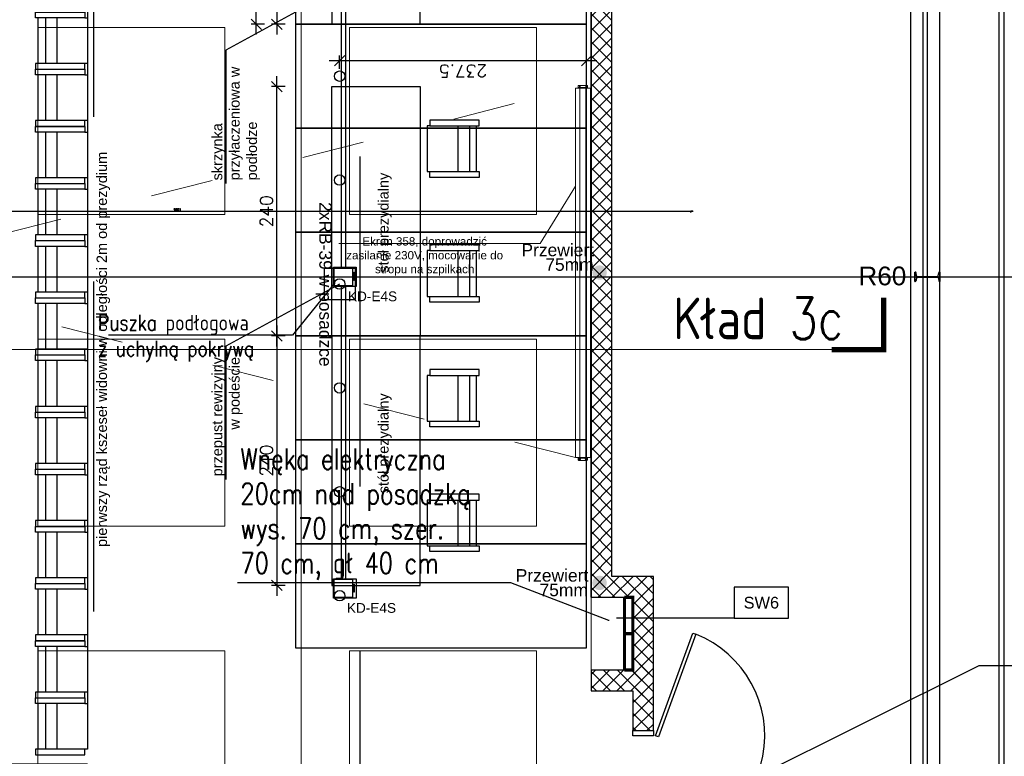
# Model space of a CAD drawing. Header units: centimetres. Extents: x -228435 to 111511, y -89367 to 428125.
# Tile 138 of 219: x 4886 to 14360, y 18385 to 25474. Entities that reach past the tile are written whole.
import ezdxf

# ---------------------------------------------------------------- set-up
doc = ezdxf.new("R2010")
doc.units = ezdxf.units.CM
doc.header["$LTSCALE"] = 50
doc.header["$PDMODE"] = 35
doc.header["$PDSIZE"] = 0.1
for name, pattern in [('0_II 10 sal$0$HIDDEN', [9.525, 6.35, -3.175]), ('DASHDOT2', [12.7, 6.35, -3.175, 0, -3.175]), ('HIDDEN2', [4.7625, 3.175, -1.5875]), ('HIDDENX2', [19.05, 12.7, -6.35]), ('Kondygnacja +0$0$HIDDEN2', [4.7625, 3.175, -1.5875]), ('Kondygnacja -1$0$ACAD_ISO03W100', [30, 12, -18])]:
    doc.linetypes.add(name, pattern=pattern)
doc.layers.get('0').update_dxf_attribs({"color": 8})
doc.layers.get('DEFPOINTS').update_dxf_attribs({"color": 8})
for name, color, linetype in [('0_II 10 sal$0$ARCH_SIEDZENIA', 8, 'Continuous'), ('0_II 10 sal$0$ARCH_WYPOSAŻENIE_INNE', 8, 'Continuous'), ('ARCH_GK', 8, 'Continuous'), ('ARCH_INFO_KŁADY ŚCIAN', 8, 'HIDDEN2'), ('ARCH_INFO_ODPORNOŚĆ OGNIOWA', 8, 'Continuous'), ('ARCH_INFO_OPISY', 8, 'Continuous'), ('ARCH_INFO_OPISY_PRZEGRODY', 8, 'Continuous'), ('ARCH_INFO_OSIE_IST', 8, 'DASHDOT2'), ('ARCH_MUROWANE_IST', 8, 'Continuous'), ('ARCH_PRZEKROJOWE_IST', 8, 'Continuous'), ('ARCH_STAL_IST', 8, 'Continuous'), ('ARCH_ŚLUSARKA_DRZWI', 8, 'Continuous'), ('Kondygnacja +0$0$ARCH_GK', 8, 'Continuous'), ('Kondygnacja +0$0$ARCH_INFO_ODPORNOŚĆ OGNIOWA', 8, 'Continuous'), ('Kondygnacja +0$0$ARCH_INFO_OPISY', 8, 'Continuous'), ('Kondygnacja +0$0$ARCH_MUROWANE_IST', 8, 'Continuous'), ('Kondygnacja +0$0$ARCH_STAL_IST', 8, 'Continuous'), ('Kondygnacja -1$0$ARCH_WYPOSAŻENIE_INNE', 8, 'Continuous'), ('Osie rzutów$0$ARCH_INFO_OSIE_OPISY_IST', 8, 'Continuous')]:
    doc.layers.add(name, color=color, linetype=linetype)
for name, color, linetype, lineweight in [('_SP KORYTA', 8, 'Continuous', 25), ('ARCH_SUFITY_PODWIESZANE', 8, 'HIDDENX2', 9), ('ARCH_WIDOK', 8, 'Continuous', 13), ('Kondygnacja +0$0$ARCH_WIDOK', 8, 'Continuous', 13), ('SYSTEMY AV', 8, 'Continuous', 13)]:
    doc.layers.add(name, color=color, linetype=linetype, lineweight=lineweight)
doc.styles.add('-1 sale konferencyjne$0$Arial', font='ARIAL.TTF')
doc.styles.add('Arial', font='ARIAL.TTF')
doc.styles.add('Kondygnacja +0$0$Arial', font='ARIAL.TTF')
doc.styles.add('Kondygnacja +0$0$ROMANS-50-CM', font='romans.shx', dxfattribs={"width": 0.8, "height": 10})
doc.styles.add('Kondygnacja +0$0$Standard', font='txt')
doc.styles.add('Romans', font='Romans.shx')
doc.styles.add('ROMANS-50-CM', font='romans.shx', dxfattribs={"width": 0.8, "height": 10})
doc.dimstyles.new('ISO-25', dxfattribs={"dimtxt": 2.5, "dimasz": 2.5, "dimexe": 1.25, "dimexo": 0.625, "dimtad": 1, "dimtxsty": 'Standard', "dimcen": 2.5, "dimadec": 0, "dimazin": 0, "dimtfac": 1, "dimtmove": 0, "dimatfit": 3, "dimfxl": 0, "dimarcsym": 0})
doc.dimstyles.new('Kondygnacja +0$0$ISO-25', dxfattribs={"dimtxt": 2.5, "dimasz": 2.5, "dimexe": 1.25, "dimexo": 0.625, "dimtad": 1, "dimtxsty": 'Kondygnacja +0$0$Standard', "dimcen": 2.5, "dimadec": 0, "dimazin": 0, "dimtfac": 1, "dimtmove": 0, "dimatfit": 3, "dimfxl": 0, "dimarcsym": 0})
doc.dimstyles.new('Wymiary 1-100', dxfattribs={"dimtxt": 12, "dimasz": 10, "dimexe": 5, "dimexo": 0, "dimgap": 4, "dimtad": 1, "dimrnd": 0.5, "dimzin": 12, "dimdsep": 46, "dimtxsty": 'Romans', "dimblk": 'OBLIQUE', "dimcen": 10, "dimdle": 10, "dimclrt": 55, "dimazin": 0, "dimtfac": 1, "dimtmove": 1, "dimatfit": 3, "dimfxl": 0, "dimtolj": 1, "dimtzin": 0, "dimarcsym": 0})
doc.dimstyles.new('Wymiary 1-200', dxfattribs={"dimtxt": 22, "dimasz": 20, "dimexe": 10, "dimexo": 0, "dimgap": 8, "dimtad": 1, "dimrnd": 0.5, "dimzin": 12, "dimdsep": 46, "dimtxsty": 'Romans', "dimblk": 'OBLIQUE', "dimcen": 0.5, "dimdle": 15, "dimclrt": 55, "dimazin": 0, "dimtfac": 1, "dimtmove": 1, "dimatfit": 3, "dimfxl": 0, "dimtolj": 1, "dimtzin": 0, "dimarcsym": 0})
pattern_1 = [(45, (-121140, -45000), (-67.35192, 67.35192), []), (135, (-121140, -45000), (-67.35192, -67.35192), [])]
pattern_2 = [(45, (-121140, -45000), (-67.35192, 67.35192), []), (135, (-121140, -45000), (-67.35192, -67.35192), [])]

# ---------------------------------------------------------------- blocks, each defined once
blk = doc.blocks.new('SU Lampy kwadratowe +0')
at = {"layer": 'ARCH_SUFITY_PODWIESZANE', "ltscale": 2.5}
for points in [[(12620, 7040), (12800, 7040), (12800, 6860), (12620, 6860)], [(12920, 7040), (13100, 7040), (13100, 6860), (12920, 6860)], [(12620, 6740), (12800, 6740), (12800, 6560), (12620, 6560)], [(12920, 6740), (13100, 6740), (13100, 6560), (12920, 6560)], [(12620, 6440), (12800, 6440), (12800, 6260), (12620, 6260)], [(12920, 6440), (13100, 6440), (13100, 6260), (12920, 6260)]]:
    blk.add_lwpolyline(points, close=True, dxfattribs=at)
blk = doc.blocks.new('wnęka elektryczna')
at = {"linetype": 'HIDDEN2', "ltscale": 3, "const_width": 1, "elevation": -1290}
blk.add_lwpolyline([(0, 70), (32, 70), (32, 0), (0, 0)], close=True, dxfattribs=at)
at = {"const_width": 3, "elevation": -1290}
for points in [[(32, 70), (32, 0)], [(32, 70), (40, 70), (40, 0), (32, 0)], [(32, 35), (40, 35)]]:
    blk.add_lwpolyline(points, dxfattribs=at)
blk = doc.blocks.new('Linie kładów 0')
at = {"layer": 'ARCH_INFO_KŁADY ŚCIAN', "ltscale": 10, "const_width": 1}
for points in [[(12873.51, 5967.39), (12873.51, 10090.89)], [(6335.35, 5893.45), (11516.81, 5893.45), (11516.81, 6729.9), (13383.93, 6729.9)]]:
    blk.add_lwpolyline(points, dxfattribs=at)
at = {"layer": 'ARCH_INFO_KŁADY ŚCIAN', "linetype": 'Continuous', "const_width": 5}
blk.add_lwpolyline([(13433.93, 6779.9), (13433.93, 6729.9), (13383.93, 6729.9)], dxfattribs=at)
at = {"layer": 'ARCH_INFO_KŁADY ŚCIAN', "insert": (13231.37, 6779.9), "char_height": 40, "width": 626.5327, "attachment_point": 1, "style": 'ROMANS-50-CM'}
blk.add_mtext('Kład 3c', dxfattribs=at)
blk = doc.blocks.new('Kondygnacja +0$0$wnęka elektryczna')
at = {"linetype": 'Kondygnacja +0$0$HIDDEN2', "ltscale": 3, "const_width": 1, "elevation": -1290}
blk.add_lwpolyline([(0, 70), (32, 70), (32, 0), (0, 0)], close=True, dxfattribs=at)
at = {"const_width": 3, "elevation": -1290}
for points in [[(32, 70), (32, 0)], [(32, 70), (40, 70), (40, 0), (32, 0)], [(32, 35), (40, 35)]]:
    blk.add_lwpolyline(points, dxfattribs=at)
blk = doc.blocks.new('Kondygnacja +0$0$_Dot')
at = {"color": 0, "linetype": 'ByBlock', "lineweight": -2}
blk.add_line((-0.5, 0), (-1, 0), dxfattribs=at)
at = {"color": 0, "linetype": 'ByBlock', "const_width": 0.5}
blk.add_lwpolyline([(-0.25, 0, 1), (0.25, 0, 1)], format="xyb", close=True, dxfattribs=at)
blk = doc.blocks.new('-1 dzien I$0$Miejsce_siedzące_2d')
at = {"color": 0, "linetype": 'ByBlock', "lineweight": -2}
for p, q in [((-26.4, 27.1), (26.4, 27.1)), ((-26.4, 12.5), (26.4, 12.5))]:
    blk.add_line(p, q, dxfattribs=at)
for points in [[(-26.4, 62.7), (-26.4, 0), (-33, 0), (-33, 62.7), (-26.4, 62.7), (-26.4, 66), (26.4, 66), (26.4, 62.7), (26.4, 0), (33, 0), (33, 62.7), (26.4, 62.7)], [(26.4, 3.3), (-26.4, 3.3)]]:
    blk.add_lwpolyline(points, dxfattribs=at)
blk = doc.blocks.new('_Oblique')
at = {"color": 0, "linetype": 'ByBlock', "lineweight": -2}
blk.add_line((-0.5, -0.5), (0.5, 0.5), dxfattribs=at)
blk = doc.blocks.new('*D1262')
at = {"color": 0, "lineweight": -2}
for p, q in [((826.77, 170.1), (826.77, -9.9)), ((818.77, 160.1), (831.77, 160.1)), ((818.77, 0.1), (831.77, 0.1))]:
    blk.add_line(p, q, dxfattribs=at)
at = {"layer": 'DEFPOINTS', "color": 0, "lineweight": 40}
for p in [(799.99, 160.1), (799.18, 0.1), (826.77, 0.1)]:
    blk.add_point(p, dxfattribs=at)
at = {"color": 0, "lineweight": -2, "xscale": 10, "yscale": 10, "zscale": 10}
for p, rotation in [((826.77, 160.1), 90), ((826.77, 0.1), 270)]:
    blk.add_blockref('_Oblique', p, dxfattribs=dict(at, rotation=rotation))
at = {"color": 55, "insert": (816.77, 80.1), "char_height": 12, "attachment_point": 5, "rotation": 90, "style": 'Romans'}
blk.add_mtext('\\A1;160', dxfattribs=at)
blk = doc.blocks.new('*D1263')
at = {"color": 0, "lineweight": -2}
for p, q in [((850.46, 290.1), (850.46, -9.9)), ((842.46, 280.1), (855.46, 280.1)), ((842.46, 0.1), (855.46, 0.1))]:
    blk.add_line(p, q, dxfattribs=at)
at = {"layer": 'DEFPOINTS', "color": 0, "lineweight": 40}
for p in [(800.82, 280.1), (800, 0.1), (850.46, 0.1)]:
    blk.add_point(p, dxfattribs=at)
at = {"color": 0, "lineweight": -2, "xscale": 10, "yscale": 10, "zscale": 10}
for p, rotation in [((850.46, 280.1), 90), ((850.46, 0.1), 270)]:
    blk.add_blockref('_Oblique', p, dxfattribs=dict(at, rotation=rotation))
at = {"color": 55, "insert": (840.46, 140.1), "char_height": 12, "attachment_point": 5, "rotation": 90, "style": 'Romans'}
blk.add_mtext('\\A1;280', dxfattribs=at)
blk = doc.blocks.new('*D1264')
at = {"color": 0, "lineweight": -2}
for p, q in [((826.77, 255.07), (826.77, 150.1)), ((818.77, 245.07), (831.77, 245.07)), ((818.77, 160.1), (831.77, 160.1))]:
    blk.add_line(p, q, dxfattribs=at)
at = {"layer": 'DEFPOINTS', "color": 0, "lineweight": 40}
for p in [(799.99, 245.07), (799.99, 160.1), (826.77, 160.1)]:
    blk.add_point(p, dxfattribs=at)
at = {"color": 0, "lineweight": -2, "xscale": 10, "yscale": 10, "zscale": 10}
for p, rotation in [((826.77, 245.07), 90), ((826.77, 160.1), 270)]:
    blk.add_blockref('_Oblique', p, dxfattribs=dict(at, rotation=rotation))
at = {"color": 55, "insert": (816.77, 202.59), "char_height": 12, "attachment_point": 5, "rotation": 90, "style": 'Romans'}
blk.add_mtext('\\A1;85', dxfattribs=at)
blk = doc.blocks.new('*D1267')
at = {"color": 0, "lineweight": -2}
for p, q in [((665.06, 247.6), (665.06, -10)), ((657.06, 237.6), (670.06, 237.6)), ((657.06, 0), (670.06, 0))]:
    blk.add_line(p, q, dxfattribs=at)
at = {"layer": 'DEFPOINTS', "color": 0, "lineweight": 40}
for p in [(650, 237.6), (647.1, 0), (665.06, 0)]:
    blk.add_point(p, dxfattribs=at)
at = {"color": 0, "lineweight": -2, "xscale": 10, "yscale": 10, "zscale": 10}
for p, rotation in [((665.06, 237.6), 90), ((665.06, 0), 270)]:
    blk.add_blockref('_Oblique', p, dxfattribs=dict(at, rotation=rotation))
at = {"color": 55, "insert": (655.06, 118.8), "char_height": 12, "attachment_point": 5, "rotation": 90, "style": 'Romans'}
blk.add_mtext('\\A1;237.5', dxfattribs=at)
blk = doc.blocks.new('*D1268')
at = {"color": 0, "lineweight": -2}
for p, q in [((700, 309.82), (700, 322.82)), ((800, 309.82), (800, 322.82)), ((690, 317.82), (810, 317.82))]:
    blk.add_line(p, q, dxfattribs=at)
at = {"layer": 'DEFPOINTS', "color": 0, "lineweight": 40}
for p in [(800, 317.82), (700, 280.1), (800, 280.1)]:
    blk.add_point(p, dxfattribs=at)
at = {"color": 0, "lineweight": -2, "xscale": 10, "yscale": 10, "zscale": 10, "rotation": 180}
blk.add_blockref('_Oblique', (700, 317.82), dxfattribs=at)
at = {"color": 0, "lineweight": -2, "xscale": 10, "yscale": 10, "zscale": 10}
blk.add_blockref('_Oblique', (800, 317.82), dxfattribs=at)
at = {"color": 55, "insert": (750, 327.82), "char_height": 12, "attachment_point": 5, "style": 'Romans'}
blk.add_mtext('\\A1;100', dxfattribs=at)
blk = doc.blocks.new('*D1269')
at = {"color": 0, "lineweight": -2}
for p, q in [((760, 298.03), (690, 298.03)), ((700, 290.03), (700, 303.03)), ((750, 290.03), (750, 303.03))]:
    blk.add_line(p, q, dxfattribs=at)
at = {"layer": 'DEFPOINTS', "color": 0, "lineweight": 40}
for p in [(700, 298.03), (700, 237.6), (750, 237.6)]:
    blk.add_point(p, dxfattribs=at)
at = {"color": 0, "lineweight": -2, "xscale": 10, "yscale": 10, "zscale": 10, "rotation": 180}
blk.add_blockref('_Oblique', (700, 298.03), dxfattribs=at)
at = {"color": 0, "lineweight": -2, "xscale": 10, "yscale": 10, "zscale": 10}
blk.add_blockref('_Oblique', (750, 298.03), dxfattribs=at)
at = {"color": 55, "insert": (725, 308.03), "char_height": 12, "attachment_point": 5, "style": 'Romans'}
blk.add_mtext('\\A1;50', dxfattribs=at)
blk = doc.blocks.new('*D1270')
at = {"color": 0, "lineweight": -2}
for p, q in [((390, 298.03), (650, 298.03)), ((400, 290.03), (400, 303.03)), ((640, 290.03), (640, 303.03))]:
    blk.add_line(p, q, dxfattribs=at)
at = {"layer": 'DEFPOINTS', "color": 0, "lineweight": 40}
for p in [(640, 298.03), (400, 245.1), (640, 245.1)]:
    blk.add_point(p, dxfattribs=at)
at = {"color": 0, "lineweight": -2, "xscale": 10, "yscale": 10, "zscale": 10, "rotation": 180}
blk.add_blockref('_Oblique', (400, 298.03), dxfattribs=at)
at = {"color": 0, "lineweight": -2, "xscale": 10, "yscale": 10, "zscale": 10}
blk.add_blockref('_Oblique', (640, 298.03), dxfattribs=at)
at = {"color": 55, "insert": (520, 308.03), "char_height": 12, "attachment_point": 5, "style": 'Romans'}
blk.add_mtext('\\A1;240', dxfattribs=at)
blk = doc.blocks.new('*D1265')
at = {"color": 0, "lineweight": -2}
for p, q in [((850.46, 490.1), (850.46, 270.1)), ((842.46, 480.1), (855.46, 480.1)), ((858.46, 280.1), (845.46, 280.1))]:
    blk.add_line(p, q, dxfattribs=at)
at = {"layer": 'DEFPOINTS', "color": 0, "lineweight": 40}
for p in [(785.33, 480.1), (850.46, 280.1), (862.35, 280.1)]:
    blk.add_point(p, dxfattribs=at)
at = {"color": 0, "lineweight": -2, "xscale": 10, "yscale": 10, "zscale": 10}
for p, rotation in [((850.46, 480.1), 90), ((850.46, 280.1), 270)]:
    blk.add_blockref('_Oblique', p, dxfattribs=dict(at, rotation=rotation))
at = {"color": 55, "insert": (840.46, 380.1), "char_height": 12, "attachment_point": 5, "rotation": 90, "style": 'Romans'}
blk.add_mtext('\\A1;200', dxfattribs=at)
blk = doc.blocks.new('*D1266')
at = {"color": 0, "lineweight": -2}
for p, q in [((410, 298.03), (150, 298.03)), ((160, 290.03), (160, 303.03)), ((400, 290.03), (400, 303.03))]:
    blk.add_line(p, q, dxfattribs=at)
at = {"layer": 'DEFPOINTS', "color": 0, "lineweight": 40}
for p in [(160, 298.03), (160, 245.1), (400, 245.1)]:
    blk.add_point(p, dxfattribs=at)
at = {"color": 0, "lineweight": -2, "xscale": 10, "yscale": 10, "zscale": 10, "rotation": 180}
blk.add_blockref('_Oblique', (160, 298.03), dxfattribs=at)
at = {"color": 0, "lineweight": -2, "xscale": 10, "yscale": 10, "zscale": 10}
blk.add_blockref('_Oblique', (400, 298.03), dxfattribs=at)
at = {"color": 55, "insert": (280, 308.03), "char_height": 12, "attachment_point": 5, "style": 'Romans'}
blk.add_mtext('\\A1;240', dxfattribs=at)
blk = doc.blocks.new('puszka e4s-538')
for points in [[(0, 29.1), (24.7, 29.1), (24.7, 0), (0, 0)], [(0.6, 28.4), (24.1, 28.4), (24.1, 4.7), (0.6, 4.7)], [(7.5, 3.2), (18, 3.2), (18, 2.7), (7.5, 2.7)]]:
    blk.add_lwpolyline(points, close=True)
blk = doc.blocks.new('puuuchy')
at = {"layer": '_SP KORYTA', "xscale": 0.375, "yscale": 0.375, "zscale": 0.375, "rotation": 90}
for p in [(-266.79, 895.37), (-266.79, 745.37)]:
    blk.add_blockref('puszka e4s-538', p, dxfattribs=at)
blk = doc.blocks.new('cahbir 0')
at = {"layer": '_SP KORYTA'}
h = blk.add_hatch(color=256, dxfattribs=at)
edge = h.paths.add_edge_path()
edge.add_arc((-389.38, 1924.02), 7, 0, 360)
h = blk.add_hatch(color=256, dxfattribs=at)
edge = h.paths.add_edge_path()
edge.add_arc((-389.38, 1625.36), 7, 0, 360)
for p, q in [((-637.92, 2210.74), (-637.92, 1928.49)), ((-633.92, 2210.74), (-633.92, 1928.49)), ((-637.92, 1910.74), (-637.92, 1629.25)), ((-633.92, 1910.74), (-633.92, 1629.25))]:
    blk.add_line(p, q, dxfattribs=at)
at = {"layer": '_SP KORYTA', "xscale": 2, "yscale": 2, "zscale": 2}
blk.add_blockref('puuuchy', (-90, 120, -1290), dxfattribs=at)
at = {"layer": '_SP KORYTA', "xscale": 0.75, "yscale": 0.75, "zscale": 0.75, "rotation": 90}
for p in [(-623.58, 1910.73, -630), (-623.58, 1610.73, -630)]:
    blk.add_blockref('puszka e4s-538', p, dxfattribs=at)
at = {"layer": '_SP KORYTA', "style": 'Arial'}
blk.add_text('2xRB-39 w posadzce', height=12, rotation=270, dxfattribs=at).set_placement((-659.1, 1991.86, -315))
for s, height, p in [('Przewiert', 12, (-464.59, 1939.73, -472.5)), ('75mm', 12, (-441.66, 1925.7, -472.5)), ('KD-E4S', 9.375, (-631.51, 1896.44, -315)), ('Przewiert', 12, (-470.12, 1626.57, -630)), ('75mm', 12, (-447.19, 1612.54, -630)), ('KD-E4S', 9.375, (-632.54, 1596.56, -315))]:
    blk.add_text(s, height=height, dxfattribs=at).set_placement(p)
blk = doc.blocks.new('SE2')
at = {"linetype": 'Continuous', "ltscale": 25.4}
for p, q in [((-885, 1332.3), (-900, 1332.3)), ((-885, 1242.3), (-885, 1332.3)), ((-880, 1359.8), (-880, 1332.3)), ((-878, 1359.8), (-880, 1359.8)), ((-880, 1332.3), (-880, 1242.3)), ((-878, 1315.8), (-878, 1359.8)), ((2678, 1359.8), (-878, 1359.8)), ((-878, 1315.8), (-878, 1359.8)), ((2678, 1315.8), (2678, 1359.8)), ((2678, 1359.8), (2678, 1315.8)), ((2680, 1359.8), (2678, 1359.8)), ((2680, 1332.3), (2680, 1359.8)), ((2680, 1242.3), (2680, 1332.3)), ((2685, 1332.3), (2685, 1242.3)), ((2700, 1332.3), (2685, 1332.3)), ((-906, 1326.3), (-906, 1248.3)), ((-906, 1248.3), (-906, 1248.3)), ((-900, 1242.3), (-885, 1242.3)), ((-900, 1242.3), (-885, 1242.3)), ((-900, 1242.3), (-900, 1242.3)), ((-897.5, 1321.3), (-897.5, 1313.3)), ((-897.5, 1261.3), (-897.5, 1253.3)), ((-890.5, 1313.3), (-890.5, 1321.3)), ((-890.5, 1253.3), (-890.5, 1261.3)), ((-882, 1242.3), (-882, 1242.3)), ((-882, 1242.3), (-880, 1242.3)), ((-882, 1242.3), (-880, 1242.3)), ((-878, 1315.8), (-880, 1315.8)), ((-878, 1258.8), (-880, 1258.8)), ((-880, 1242.3), (-880, 1214.8)), ((-878, 1285.3), (-878, 1315.8)), ((2678, 1315.8), (-878, 1315.8)), ((-878, 1258.8), (-878, 1285.3)), ((2678, 1258.8), (-878, 1258.8)), ((-878, 1214.8), (-878, 1258.8)), ((2678, 1285.3), (2678, 1315.8)), ((2680, 1315.8), (2678, 1315.8)), ((2678, 1285.3), (2678, 1258.8)), ((2678, 1258.8), (2678, 1214.8)), ((2680, 1258.8), (2678, 1258.8)), ((2680, 1214.8), (2680, 1242.3)), ((2682, 1242.3), (2680, 1242.3)), ((2680, 1242.3), (2682, 1242.3)), ((2682, 1242.3), (2682, 1242.3)), ((2685, 1242.3), (2700, 1242.3)), ((2685, 1242.3), (2700, 1242.3)), ((2698, 1320.8), (2690, 1320.8)), ((2690, 1320.8), (2690, 1320.8)), ((2698, 1320.8), (2690, 1320.8)), ((2690, 1313.8), (2698, 1313.8)), ((2698, 1260.8), (2690, 1260.8)), ((2690, 1260.8), (2690, 1260.8)), ((2698, 1260.8), (2690, 1260.8)), ((2690, 1253.8), (2698, 1253.8)), ((2698, 1320.8), (2698, 1320.8)), ((2698, 1260.8), (2698, 1260.8)), ((2700, 1242.3), (2700, 1242.3)), ((2706, 1248.3), (2706, 1326.3)), ((2706, 1248.3), (2706, 1248.3)), ((-880, 1214.8), (-878, 1214.8)), ((-878, 1214.8), (2678, 1214.8)), ((2678, 1214.8), (2680, 1214.8))]:
    blk.add_line(p, q, dxfattribs=at)
for centre, radius, start, end in [((-900, 1326.3), 6, 90, 180), ((2700, 1326.3), 6, 0, 90), ((-900, 1248.3), 6, 180, 270), ((-900, 1248.3), 6, 180, 270), ((-894, 1321.3), 3.5, 0, 180), ((-894, 1321.3), 3.5, 0, 180), ((-894, 1313.3), 3.5, 180, 360), ((-894, 1261.3), 3.5, 0, 180), ((-894, 1261.3), 3.5, 0, 180), ((-894, 1253.3), 3.5, 180, 360), ((2690, 1317.3), 3.5, 90, 180), ((2690, 1317.3), 3.5, 90, 270), ((2690, 1257.3), 3.5, 90, 180), ((2690, 1257.3), 3.5, 90, 270), ((2698, 1317.3), 3.5, 0, 90), ((2698, 1317.3), 3.5, 270, 90), ((2698, 1257.3), 3.5, 0, 90), ((2698, 1257.3), 3.5, 270, 90), ((2700, 1248.3), 6, 270, 360), ((2700, 1248.3), 6, 270, 360)]:
    blk.add_arc(centre, radius, start, end, dxfattribs=at)
for centre, major_axis, start_param, end_param in [((-885, 1332.3), (-5, 0), 3.141593, 4.712389), ((2685, 1332.3), (-5, 0), 4.712389, 6.283185), ((-885, 1242.3), (5, 0), 0, 1.570796), ((-885, 1242.3), (3, 0), 0, 1.570796), ((2685, 1242.3), (5, 0), 1.570796, 3.141593), ((2685, 1242.3), (3, 0), 1.570796, 3.141593)]:
    blk.add_ellipse(centre, major_axis=major_axis, ratio=0.000014, start_param=start_param, end_param=end_param, dxfattribs=at)
blk = doc.blocks.new('0_II 10 sal$0$Miejsce_siedzące_2d')
at = {"color": 0, "linetype": 'ByBlock', "lineweight": -2}
for p, q in [((-26.4, 27.1), (26.4, 27.1)), ((-26.4, 12.5), (26.4, 12.5))]:
    blk.add_line(p, q, dxfattribs=at)
for points in [[(-26.4, 62.7), (-26.4, 0), (-33, 0), (-33, 62.7), (-26.4, 62.7), (-26.4, 66), (26.4, 66), (26.4, 62.7), (26.4, 0), (33, 0), (33, 62.7), (26.4, 62.7)], [(26.4, 3.3), (-26.4, 3.3)]]:
    blk.add_lwpolyline(points, dxfattribs=at)
blk = doc.blocks.new('*D1209')
at = {"layer": 'DEFPOINTS', "color": 0, "lineweight": 40}
for p in [(1460, 23627.1), (1460, 23240, 6300), (11351, 23240, 6300)]:
    blk.add_point(p, dxfattribs=at)
at = {"layer": 'SYSTEMY AV', "color": 0, "lineweight": -2}
for p, q in [((11366, 23627.1), (1445, 23627.1)), ((1460, 23635.5), (1460, 23637.1)), ((11351, 23635.5), (11351, 23637.1))]:
    blk.add_line(p, q, dxfattribs=at)
at = {"layer": 'SYSTEMY AV', "color": 0, "lineweight": -2, "xscale": 20, "yscale": 20, "zscale": 20, "rotation": 180}
blk.add_blockref('_Oblique', (1460, 23627.1), dxfattribs=at)
at = {"layer": 'SYSTEMY AV', "color": 0, "lineweight": -2, "xscale": 20, "yscale": 20, "zscale": 20}
blk.add_blockref('_Oblique', (11351, 23627.1), dxfattribs=at)
at = {"layer": 'SYSTEMY AV', "color": 55, "lineweight": 40, "insert": (6405.5, 23646.1), "char_height": 22, "attachment_point": 5, "style": 'Romans'}
blk.add_mtext('\\A1;9891', dxfattribs=at)
blk = doc.blocks.new('Osie rzutów')
at = {"layer": 'ARCH_INFO_OSIE_IST', "ltscale": 10}
for p, q in [((12860, 12510), (12860, 4623.26)), ((13460, 12510), (13460, 4623.26)), ((4436.04, 6800), (15156.54, 6800))]:
    blk.add_line(p, q, dxfattribs=at)
blk = doc.blocks.new('A$C1D9A4D4F')
at = {"linetype": 'HIDDEN2', "ltscale": 10}
blk.add_line((865.947, 480.095), (45.603, 480.095), dxfattribs=at)
for points in [[(450, 237.595), (390.15, 347.09), (261.727, 347.09)], [(735.036, 237.595), (675.186, 347.09), (546.763, 347.09)]]:
    blk.add_lwpolyline(points)
for points in [[(100, 0.095), (200, 0.095), (200, 280.095), (100, 280.095)], [(200, 0.095), (300, 0.095), (300, 280.095), (200, 280.095)], [(300, 0.095), (400, 0.095), (400, 280.095), (300, 280.095)], [(400, 0.095), (500, 0.095), (500, 280.095), (400, 280.095)], [(500, 0.095), (600, 0.095), (600, 280.095), (500, 280.095)], [(600, 0.095), (700, 0.095), (700, 280.095), (600, 280.095)], [(700, 0.095), (800, 0.095), (800, 280.095), (700, 280.095)], [(435.036, 222.41), (465.036, 222.41), (465.036, 252.41), (435.036, 252.41)], [(735.036, 222.41), (765.036, 222.41), (765.036, 252.41), (735.036, 252.41)], [(160, 160.105), (400, 160.105), (400, 245.105), (160, 245.105)], [(640, 160.105), (400, 160.105), (400, 245.105), (640, 245.105)], [(699.995, 160.068), (799.995, 160.068), (799.995, 245.068), (699.995, 245.068)]]:
    blk.add_lwpolyline(points, close=True)
for centre in [(150, 237.595), (250, 237.595), (350, 237.595), (450, 237.595), (550, 237.595), (650, 237.595), (750, 237.595)]:
    blk.add_circle(centre, 5)
at = {"xscale": -0.8328285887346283, "yscale": 0.7571168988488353}
for p in [(220.104, 103.298), (340.104, 103.298), (460.104, 103.298), (580.104, 103.298)]:
    blk.add_blockref('-1 dzien I$0$Miejsce_siedzące_2d', p, dxfattribs=at)
at = {"char_height": 10}
for s, insert, width, attachment_point in [('{\\fArial|b0|i0|c238|p34;pierwszy rząd kszeseł widowni w odległości 2m od prezydium}', (196.872, 471.491), 438.57038, 1), ('{\\fArial|b0|i0|c238|p34;przepust rewizyjny w podeście}', (379.748, 360.49), 126.29964, 3), ('{\\fArial|b0|i0|c238|p34;skrzynka przyłaczeniowa w podłodze}', (549.677, 360.512), 126.29964, 1), ('{\\fArial|b0|i0|c238|p34;stół prezydialny}', (248.549, 200.538), 195.97774, 1), ('{\\fArial|b0|i0|c238|p34;stół prezydialny}', (460.838, 200.538), 195.97774, 1), ('{\\fArial|b0|i0|c238|p34;mównica}', (721.593, 200.538), 195.97774, 1)]:
    blk.add_mtext(s, dxfattribs=dict(at, insert=insert, width=width, attachment_point=attachment_point))
for base, p1, p2, angle, picture, middle in [((850.458, 280.095), (785.329, 480.095), (862.355, 280.095), 90, '*D1265', (840.458, 380.095)), ((160, 298.034), (400, 245.105), (160, 245.105), 180, '*D1266', (280, 308.034)), ((850.458, 0.095), (800.816, 280.095), (800, 0.095), 90, '*D1263', (840.458, 140.095)), ((665.0617, 0), (650, 237.5954), (647.1012, 0), 90, '*D1267', (655.0617, 118.7977)), ((826.773, 160.105), (799.995, 245.068), (799.995, 160.105), 90, '*D1264', (816.773, 202.587)), ((826.773, 0.095), (799.995, 160.105), (799.179, 0.095), 90, '*D1262', (816.773, 80.1))]:
    dim = blk.add_linear_dim(base=base, p1=p1, p2=p2, angle=angle, dimstyle='Wymiary 1-100')
    dim.commit()
    dim.dimension.update_dxf_attribs({"geometry": picture, "text_midpoint": middle})
for base, p1, p2, picture, middle in [((800, 317.824), (700, 280.095), (800, 280.095), '*D1268', (750, 327.824)), ((640, 298.034), (400, 245.105), (640, 245.105), '*D1270', (520, 308.034)), ((700, 298.034), (750, 237.595), (700, 237.595), '*D1269', (725, 308.034))]:
    dim = blk.add_linear_dim(base=base, p1=p1, p2=p2, dimstyle='Wymiary 1-100')
    dim.commit()
    dim.dimension.update_dxf_attribs({"geometry": picture, "text_midpoint": middle})

msp = doc.modelspace()

# ---------------------------------------------------------------- hatches: boundary and pattern name
at = {"layer": 'ARCH_GK', "linetype": 'Continuous', "lineweight": -3}
h = msp.add_hatch(dxfattribs=at)
h.set_pattern_fill('ANSI37', color=256, scale=30, angle=-360, style=0)
h.set_pattern_definition([(45, (-121140, -45000), (-67.35192, 67.35192), []), (135, (-121140, -45000), (-67.35192, -67.35192), [])])
h.paths.add_polyline_path([(10385, 42650), (10585, 42650), (10585, 46925), (10905, 46925), (10905, 47075), (10585, 47075), (10585, 49885), (10985, 49885), (10985, 50785), (10785, 50785), (10785, 50085), (10385, 50085)])
h.paths.add_polyline_path([(10385, 40500), (10585, 40500), (10585, 41500), (10385, 41500)])
h.paths.add_polyline_path([(10385, 30650), (10585, 30650), (10585, 39350), (10385, 39350)])
h.paths.add_polyline_path([(10385, 28500), (10585, 28500), (10585, 29500), (10385, 29500)])
h.paths.add_polyline_path([(10585, 27350), (10385, 27350), (10385, 19915), (10785, 19915), (10785, 19215), (10985, 19215), (10985, 20115), (10585, 20115)])
h = msp.add_hatch(dxfattribs=at)
h.set_pattern_fill('ANSI37', color=256, scale=30, style=0)
h.set_pattern_definition([(45, (-121140, -45000), (-67.35192, 67.35192), []), (135, (-121140, -45000), (-67.35192, -67.35192), [])])
h.paths.add_polyline_path([(1815, 17100), (1815, 16900), (3210, 16900), (3210, 16800), (3410, 16800), (3410, 16900), (10985, 16900), (10985, 17482.5), (10785, 17482.5), (10785, 17100)])
h.paths.add_polyline_path([(10785, 19015), (10785, 18632.5), (10985, 18632.5), (10985, 19215), (10785, 19215), (10385, 19215), (10385, 19015)])
at = {"layer": 'Kondygnacja +0$0$ARCH_GK', "linetype": 'Continuous', "lineweight": -3}
h = msp.add_hatch(dxfattribs=at)
h.set_pattern_fill('ANSI37', color=256, scale=30, style=0)
h.set_pattern_definition([(45, (-121140, -45000), (-67.35192, 67.35192), []), (135, (-121140, -45000), (-67.35192, -67.35192), [])])
h.paths.add_polyline_path([(10385, 19915), (10585, 20115), (10585, 27350), (10385, 27350)], flags=0)
h.paths.add_polyline_path([(10385, 28500), (10585, 28500), (10585, 29500), (10385, 29500)], flags=0)
h.paths.add_polyline_path([(10385, 30650), (10585, 30650), (10585, 39350), (10385, 39350)], flags=0)
h.paths.add_polyline_path([(10385, 40500), (10585, 40500), (10585, 41500), (10385, 41500)], flags=0)
h.paths.add_polyline_path([(10385, 42650), (10585, 42650), (10585, 46925), (10530.83333, 47000), (10385, 47000)], flags=0)
h.paths.add_polyline_path([(10385, 47000), (10530.83333, 47000), (10585, 47075), (10585, 49885), (10385, 50085)], flags=0)
h = msp.add_hatch(dxfattribs=at)
h.set_pattern_fill('ANSI37', color=256, scale=30, style=0)
h.set_pattern_definition([(45, (-121140, -45000), (-67.35192, 67.35192), []), (135, (-121140, -45000), (-67.35192, -67.35192), [])])
h.paths.add_polyline_path([(10385, 19915), (10585, 20115), (10585, 27350), (10385, 27350)], flags=0)
h.paths.add_polyline_path([(10385, 28500), (10585, 28500), (10585, 29500), (10385, 29500)], flags=0)
h.paths.add_polyline_path([(10385, 30650), (10585, 30650), (10585, 39350), (10385, 39350)], flags=0)
h.paths.add_polyline_path([(10385, 40500), (10585, 40500), (10585, 41500), (10385, 41500)], flags=0)
h.paths.add_polyline_path([(10385, 42650), (10585, 42650), (10585, 46925), (10530.83333, 47000), (10385, 47000)], flags=0)
h.paths.add_polyline_path([(10385, 47000), (10530.83333, 47000), (10585, 47075), (10585, 49885), (10385, 50085)], flags=0)
h = msp.add_hatch(dxfattribs=at)
h.set_pattern_fill('ANSI37', color=256, scale=30, style=0)
h.set_pattern_definition(pattern_1)
h.paths.add_polyline_path([(10585, 20115), (10385, 19915), (10785, 19915), (10985, 20115)], flags=0)
h = msp.add_hatch(dxfattribs=at)
h.set_pattern_fill('ANSI37', color=256, scale=30, style=0)
h.set_pattern_definition(pattern_2)
h.paths.add_polyline_path([(10585, 20115), (10385, 19915), (10785, 19915), (10985, 20115)], flags=0)
h = msp.add_hatch(dxfattribs=at)
h.set_pattern_fill('ANSI37', color=256, scale=30, style=0)
h.set_pattern_definition([(45, (-121140, -45000), (-67.35192, 67.35192), []), (135, (-121140, -45000), (-67.35192, -67.35192), [])])
h.paths.add_polyline_path([(10785, 17100), (10985, 16900), (10985, 17482.5), (10785, 17482.5)], flags=0)
h.paths.add_polyline_path([(10785, 18632.5), (10985, 18632.5), (10985, 19115), (10835, 19115), (10785, 19015)], flags=0)
h.paths.add_polyline_path([(10785, 19215), (10835, 19115), (10985, 19115), (10985, 20115), (10785, 19915)], flags=0)
h = msp.add_hatch(dxfattribs=at)
h.set_pattern_fill('ANSI37', color=256, scale=30, style=0)
h.set_pattern_definition([(45, (-121140, -45000), (-67.35192, 67.35192), []), (135, (-121140, -45000), (-67.35192, -67.35192), [])])
h.paths.add_polyline_path([(10785, 17100), (10985, 16900), (10985, 17482.5), (10785, 17482.5)], flags=0)
h.paths.add_polyline_path([(10785, 18632.5), (10985, 18632.5), (10985, 19115), (10835, 19115), (10785, 19015)], flags=0)
h.paths.add_polyline_path([(10785, 19215), (10835, 19115), (10985, 19115), (10985, 20115), (10785, 19915)], flags=0)
h = msp.add_hatch(dxfattribs=at)
h.set_pattern_fill('ANSI37', color=256, scale=30, style=0)
h.set_pattern_definition(pattern_1)
h.paths.add_polyline_path([(10385, 19215), (10385, 19015), (10785, 19015), (10835, 19115), (10785, 19215)], flags=0)
h = msp.add_hatch(dxfattribs=at)
h.set_pattern_fill('ANSI37', color=256, scale=30, style=0)
h.set_pattern_definition(pattern_2)
h.paths.add_polyline_path([(10385, 19215), (10385, 19015), (10785, 19015), (10835, 19115), (10785, 19215)], flags=0)

# ---------------------------------------------------------------- linework, layer by layer
at = {"layer": '0_II 10 sal$0$ARCH_WYPOSAŻENIE_INNE', "linetype": '0_II 10 sal$0$HIDDEN', "ltscale": 10, "elevation": 630}
for points in [[(8160, 28920), (8160, 17020), (1880, 17020), (1880, 17360), (1040, 17360), (1040, 17020), (-10490, 17020), (-10490, 28920), (1040, 28920), (1040, 28580), (1880, 28580), (1880, 28920)], [(-9347.5, 27715), (5597.51294, 27715), (5597.51294, 18250), (-9347.5, 18250)], [(-9290, 27657.5), (5540.01294, 27657.5), (5540.01294, 18307.5), (-9290, 18307.5)]]:
    msp.add_lwpolyline(points, close=True, dxfattribs=at)
at = {"layer": 'ARCH_GK', "linetype": 'Continuous', "lineweight": -3}
for p, q in [((10385, 19915, 630), (10385, 27350, 630)), ((10585, 20115, 630), (10585, 27350, 630)), ((10985, 20115, 630), (10585, 20115, 630)), ((10985, 18632.5, 630), (10985, 20115, 630)), ((10385, 19915, 630), (10585, 19915, 630)), ((10385, 19915, 630), (10785, 19915, 630)), ((10785, 19915, 630), (10785, 19215, 630)), ((10385, 19215, 630), (10385, 19015, 630)), ((10785, 19215, 630), (10385, 19215, 630)), ((10385, 19015, 630), (10785, 19015, 630)), ((10785, 19015, 630), (10785, 18632.5, 630)), ((10785, 18632.5, 630), (10985, 18632.5, 630))]:
    msp.add_line(p, q, dxfattribs=at)
at = {"layer": 'ARCH_INFO_OPISY_PRZEGRODY', "elevation": 630}
msp.add_lwpolyline([(11760.10033, 19712.54572), (12285.10033, 19712.54572), (12285.10033, 20012.54572), (11760.10033, 20012.54572), (11760.10033, 19712.54572)], close=True, dxfattribs=at)
msp.add_lwpolyline([(11760.10033, 19712.54572), (10627.88282, 19712.54572)], dxfattribs=at)
at = {"layer": 'ARCH_MUROWANE_IST', "ltscale": 4}
for p, q in [((13460, 17230, 630), (13460, 28770, 630)), ((13580, 17230, 630), (13580, 28770, 630)), ((13620, 17230, 630), (13620, 28770, 630)), ((13740, 17250, 630), (13740, 28750, 630))]:
    msp.add_line(p, q, dxfattribs=at)
at = {"layer": 'ARCH_PRZEKROJOWE_IST', "ltscale": 4}
for p, q in [((14310, 3850.0061, 630), (14310, 34435.5535, 630)), ((14360, 3800.00982, 630), (14360, 34435.5535, 630))]:
    msp.add_line(p, q, dxfattribs=at)
at = {"layer": 'ARCH_PRZEKROJOWE_IST', "ltscale": 4, "elevation": 630}
msp.add_lwpolyline([(14074.64466, 3850), (14310.00002, 3850), (14310.02203, 35020.71068), (15289.31135, 36000), (14339.31135, 36950), (13810.02203, 36950)], dxfattribs=at)
at = {"layer": 'ARCH_STAL_IST'}
for p, q in [((13500, 22955, 630), (13500, 23045, 630)), ((13500, 23045, 630), (13503.8, 23045, 630)), ((13500, 23045, 630), (13500, 22955, 630)), ((13515.76409, 23008.2, 630), (13511.3, 23037.5, 630)), ((13724.23591, 23008.2, 630), (13728.7, 23037.5, 630)), ((13740, 23045, 630), (13736.2, 23045, 630)), ((13740, 22955, 630), (13740, 23045, 630)), ((13740, 23045, 630), (13740, 22955, 630)), ((13503.8, 22955, 630), (13500, 22955, 630)), ((13500, 22955, 630), (13503.8, 22955, 630)), ((13515.76409, 22991.8, 630), (13511.3, 22962.5, 630)), ((13520.26409, 23003.7, 630), (13719.73591, 23003.7, 630)), ((13520.26409, 22996.3, 630), (13719.73591, 22996.3, 630)), ((13724.23591, 22991.8, 630), (13728.7, 22962.5, 630)), ((13736.2, 22955, 630), (13740, 22955, 630)), ((13740, 22955, 630), (13736.2, 22955, 630))]:
    msp.add_line(p, q, dxfattribs=at)
for centre, radius, start, end in [((13503.8, 23037.5, 630), 7.5, 0, 90), ((13736.2, 23037.5, 630), 7.5, 90, 180), ((13503.8, 22962.5, 630), 7.5, 270, 0), ((13503.8, 22962.5, 630), 7.5, 270, 0), ((13520.26409, 23008.2, 630), 4.5, 180, 270), ((13520.26409, 22991.8, 630), 4.5, 90, 180), ((13719.73591, 23008.2, 630), 4.5, 270, 0), ((13719.73591, 22991.8, 630), 4.5, 0, 90), ((13736.2, 22962.5, 630), 7.5, 180, 270), ((13736.2, 22962.5, 630), 7.5, 180, 270)]:
    msp.add_arc(centre, radius, start, end, dxfattribs=at)
at = {"layer": 'ARCH_ŚLUSARKA_DRZWI', "linetype": 'Continuous', "lineweight": -3, "elevation": 630}
for points in [[(11364.12115, 19569.17725), (11392.31193, 19558.91665), (11033.19078, 18572.2394), (11005, 18582.5)], [(10785, 18582.5), (10785, 18632.5), (10985, 18632.5), (10985, 18582.5)], [(10785, 18582.5), (10785, 18632.5), (10985, 18632.5), (10985, 18582.5)]]:
    msp.add_lwpolyline(points, close=True, dxfattribs=at)
at = {"layer": 'ARCH_ŚLUSARKA_DRZWI', "linetype": 'Continuous', "lineweight": -3}
msp.add_arc((11004.73981, 18582.7718, 630), 1050.27183, 270.014194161, 68.344761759, dxfattribs=at)
at = {"layer": 'Kondygnacja +0$0$ARCH_GK', "linetype": 'Continuous', "lineweight": -3}
for p, q in [((10385, 27350, 630), (10385, 19915, 630)), ((10385, 27350, 630), (10385, 19915, 630)), ((10585, 20115, 630), (10585, 27350, 630)), ((10585, 20115, 630), (10585, 27350, 630)), ((10985, 20115, 630), (10585, 20115, 630)), ((10985, 20115, 630), (10585, 20115, 630)), ((10985, 18632.5, 630), (10985, 20115, 630)), ((10985, 18632.5, 630), (10985, 20115, 630)), ((10385, 19915, 630), (10785, 19915, 630)), ((10385, 19915, 630), (10785, 19915, 630)), ((10785, 19915, 630), (10785, 19215, 630)), ((10785, 19915, 630), (10785, 19215, 630)), ((10385, 19215, 630), (10385, 19015, 630)), ((10785, 19215, 630), (10385, 19215, 630)), ((10385, 19215, 630), (10385, 19015, 630)), ((10785, 19215, 630), (10385, 19215, 630)), ((10385, 19015, 630), (10785, 19015, 630)), ((10385, 19015, 630), (10785, 19015, 630)), ((10785, 19015, 630), (10785, 18632.5, 630)), ((10785, 19015, 630), (10785, 18632.5, 630)), ((10785, 18632.5, 630), (10985, 18632.5, 630)), ((10785, 18632.5, 630), (10985, 18632.5, 630))]:
    msp.add_line(p, q, dxfattribs=at)
at = {"layer": 'Kondygnacja +0$0$ARCH_MUROWANE_IST', "ltscale": 4}
for p, q in [((13460, 17230, 630), (13460, 28770, 630)), ((13580, 17230, 630), (13580, 28770, 630)), ((13620, 17230, 630), (13620, 28770, 630)), ((13740, 17250, 630), (13740, 28750, 630))]:
    msp.add_line(p, q, dxfattribs=at)
at = {"layer": 'Kondygnacja +0$0$ARCH_STAL_IST'}
for p, q in [((13500, 22955, 630), (13500, 23045, 630)), ((13500, 23045, 630), (13503.8, 23045, 630)), ((13500, 23045, 630), (13500, 22955, 630)), ((13515.76409, 23008.2, 630), (13511.3, 23037.5, 630)), ((13724.23591, 23008.2, 630), (13728.7, 23037.5, 630)), ((13740, 23045, 630), (13736.2, 23045, 630)), ((13740, 22955, 630), (13740, 23045, 630)), ((13740, 23045, 630), (13740, 22955, 630)), ((13503.8, 22955, 630), (13500, 22955, 630)), ((13500, 22955, 630), (13503.8, 22955, 630)), ((13515.76409, 22991.8, 630), (13511.3, 22962.5, 630)), ((13520.26409, 23003.7, 630), (13719.73591, 23003.7, 630)), ((13520.26409, 22996.3, 630), (13719.73591, 22996.3, 630)), ((13724.23591, 22991.8, 630), (13728.7, 22962.5, 630)), ((13736.2, 22955, 630), (13740, 22955, 630)), ((13740, 22955, 630), (13736.2, 22955, 630))]:
    msp.add_line(p, q, dxfattribs=at)
for centre, radius, start, end in [((13503.8, 23037.5, 630), 7.5, 0, 90), ((13736.2, 23037.5, 630), 7.5, 90, 180), ((13503.8, 22962.5, 630), 7.5, 270, 0), ((13503.8, 22962.5, 630), 7.5, 270, 0), ((13520.26409, 23008.2, 630), 4.5, 180, 270), ((13520.26409, 22991.8, 630), 4.5, 90, 180), ((13719.73591, 23008.2, 630), 4.5, 270, 0), ((13719.73591, 22991.8, 630), 4.5, 0, 90), ((13736.2, 22962.5, 630), 7.5, 180, 270), ((13736.2, 22962.5, 630), 7.5, 180, 270)]:
    msp.add_arc(centre, radius, start, end, dxfattribs=at)
at = {"layer": 'SYSTEMY AV'}
for q in [(10233.34655, 23870.15065, -5970), (7956.4643, 23320.78464, 630)]:
    msp.add_line((9892.87333, 23320.78464, 630), q, dxfattribs=at)
at = {"layer": 'SYSTEMY AV', "linetype": 'Kondygnacja -1$0$ACAD_ISO03W100', "elevation": 630}
msp.add_lwpolyline([(10233.34655, 21260.74227), (3248.4, 23037.18), (10233.34346, 24815.61598)], dxfattribs=at)

# ---------------------------------------------------------------- block references
at = {"xscale": 10, "yscale": 10, "zscale": 10}
msp.add_blockref('cahbir 0', (14360, 3800.00982, 630), dxfattribs=at)
at = {"layer": '0_II 10 sal$0$ARCH_SIEDZENIA', "linetype": 'Continuous', "lineweight": -3, "xscale": 8.328285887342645, "yscale": 7.571168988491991, "zscale": 10, "rotation": 270}
for p in [(5040.01294, 25272.5, 630), (5040.01294, 24722.5, 630), (5040.01294, 24172.5, 630), (5040.01294, 23622.5, 630), (5040.01294, 23072.5, 630), (5040.01294, 22522.5, 630), (5040.01294, 21972.5, 630), (5040.01294, 21422.5, 630), (5040.01294, 20872.5, 630), (5040.01294, 20322.5, 630), (5040.01294, 19772.5, 630), (5040.01294, 19222.5, 630), (5040.01294, 18672.5, 630)]:
    msp.add_blockref('0_II 10 sal$0$Miejsce_siedzące_2d', p, dxfattribs=at)
at = {"layer": 'ARCH_INFO_KŁADY ŚCIAN', "xscale": 10, "yscale": 10, "zscale": 10}
msp.add_blockref('Linie kładów 0', (-121140, -45000, 630), dxfattribs=at)
at = {"layer": 'ARCH_SUFITY_PODWIESZANE', "ltscale": 2.5, "xscale": 10, "yscale": 10, "zscale": 10}
msp.add_blockref('SU Lampy kwadratowe +0', (-121140, -45000, -5670), dxfattribs=at)
at = {"layer": 'ARCH_WIDOK', "xscale": 10, "yscale": 10, "zscale": 10}
msp.add_blockref('wnęka elektryczna', (10385, 19215, 630), dxfattribs=at)
at = {"layer": 'Kondygnacja +0$0$ARCH_WIDOK', "xscale": 10, "yscale": 10, "zscale": 10}
msp.add_blockref('Kondygnacja +0$0$wnęka elektryczna', (10385, 19215, 630), dxfattribs=at)
msp.add_blockref('Kondygnacja +0$0$wnęka elektryczna', (10385, 19215, 630), dxfattribs=at)
at = {"layer": 'Kondygnacja -1$0$ARCH_WYPOSAŻENIE_INNE', "xscale": 10, "yscale": 10, "zscale": 10, "rotation": 90}
msp.add_blockref('A$C1D9A4D4F', (10340.96683, 18430.0118, 630), dxfattribs=at)
at = {"layer": 'Osie rzutów$0$ARCH_INFO_OSIE_OPISY_IST', "xscale": 10, "yscale": 10, "zscale": 10}
msp.add_blockref('Osie rzutów', (-121140, -45000, 630), dxfattribs=at)
at = {"layer": 'SYSTEMY AV', "xscale": 0.9991213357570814, "yscale": 0.9991213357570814, "zscale": 0.9991213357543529, "rotation": 90}
msp.add_blockref('SE2', (11591.92802, 22137.95626, -5970), dxfattribs=at)

# ---------------------------------------------------------------- texts
at = {"layer": 'ARCH_INFO_ODPORNOŚĆ OGNIOWA', "insert": (13186.50787, 23156.2903, 630), "char_height": 180, "width": 3036.6124481, "attachment_point": 5, "style": 'Arial'}
msp.add_mtext('\\PR60', dxfattribs=at)
at = {"layer": 'ARCH_INFO_OPISY', "insert": (5640.91507, 22633.25394, -5670), "char_height": 150, "width": 6265.3267976, "attachment_point": 1, "style": 'ROMANS-50-CM'}
msp.add_mtext('Puszka podłogowa\\Pz uchylną pokrywą', dxfattribs=at)
at = {"layer": 'ARCH_INFO_OPISY_PRZEGRODY', "insert": (12022.60033, 19862.54572, 630), "char_height": 112.5, "width": 525, "attachment_point": 5, "style": 'Arial'}
msp.add_mtext('SW6', dxfattribs=at)
at = {"layer": 'Kondygnacja +0$0$ARCH_INFO_ODPORNOŚĆ OGNIOWA', "insert": (13186.50787, 23156.2903, 630), "char_height": 180, "width": 3036.6124481, "attachment_point": 5, "style": 'Kondygnacja +0$0$Arial'}
msp.add_mtext('\\PR60', dxfattribs=at)
at = {"layer": 'Kondygnacja +0$0$ARCH_INFO_OPISY', "insert": (7009.22419, 21345.51765, 630), "char_height": 200, "width": 2845.7345639, "attachment_point": 1, "style": 'Kondygnacja +0$0$ROMANS-50-CM'}
msp.add_mtext('Wnęka elektryczna\\P20cm nad posadzką\\Pwys. 70 cm, szer.\\P70 cm, gł 40 cm', dxfattribs=at)
at = {"layer": 'SYSTEMY AV', "insert": (8782.82478, 23009.52374, 630), "char_height": 200, "width": 1645.6719316, "attachment_point": 8, "style": '-1 sale konferencyjne$0$Arial'}
msp.add_mtext('\\P{\\H0.4x;Ekran 358, doprowadzić zasilanie 230V, mocowanie do stropu na szpilkach}', dxfattribs=at)

# ---------------------------------------------------------------- dimensions: what is measured, and where the dimension line sits
at = {"layer": 'SYSTEMY AV', "lineweight": 40}
dim = msp.add_linear_dim(base=(1460, 23627.1113, -5670), p1=(11351, 23240, 630), p2=(1460, 23240, 630), dimstyle='Wymiary 1-200', dxfattribs=at)
dim.commit()
dim.dimension.update_dxf_attribs({"geometry": '*D1209', "text_midpoint": (6405.5, 23646.1113, -5670)})

# ---------------------------------------------------------------- leaders
at = {"layer": 'ARCH_INFO_OPISY'}
for points in [[(7919.6538, 22939.69919, -5670), (7511.17452, 22439.14012, -5670), (5740.33548, 22439.14012, -5670)], [(10285, 17350, 630), (14118.06724, 19257.31506, 630), (17070.2533, 19257.31506, 630)]]:
    msp.add_leader(points, dimstyle='ISO-25', override={"dimscale": 5, "dimasz": 2, "dimtad": 0, "dimldrblk": 'Dot'}, dxfattribs=at)
at = {"layer": 'Kondygnacja +0$0$ARCH_INFO_OPISY'}
msp.add_leader([(10553.66505, 19692.67157, 630), (9610.42802, 20052.52861, 630), (6983.25698, 20052.52861, 630)], dimstyle='Kondygnacja +0$0$ISO-25', override={"dimscale": 5, "dimasz": 3, "dimtad": 0, "dimldrblk": 'Kondygnacja +0$0$_Dot'}, dxfattribs=at)

doc.saveas('drawing.dxf')
